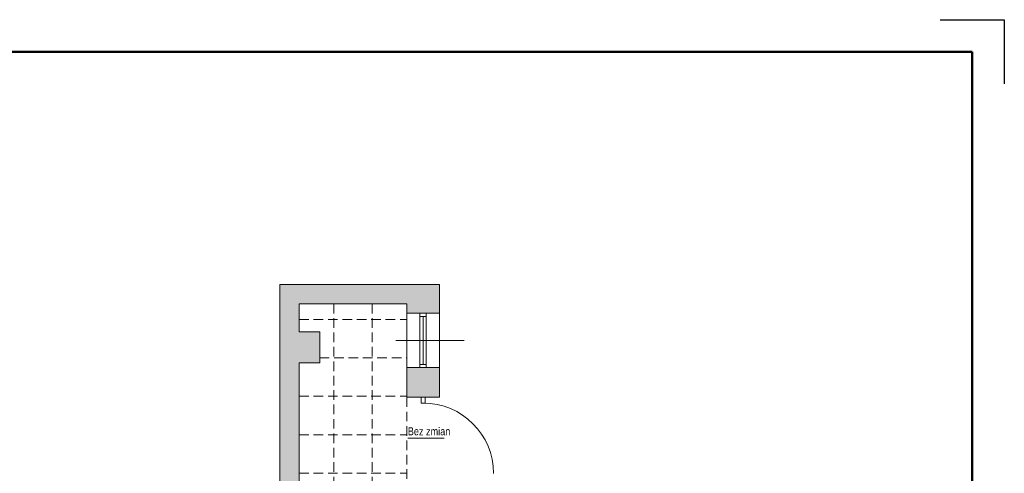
# Model space of a CAD drawing. Header units: millimetres. Extents: x -23540 to 53212, y -37964 to 41185.
# Tile 202 of 203: x 17303 to 18840, y -29507 to -28799. Entities that reach past the tile are written whole.
import ezdxf

# ---------------------------------------------------------------- set-up
doc = ezdxf.new("R2010")
doc.units = ezdxf.units.MM
doc.linetypes.add('DASHEDX2', pattern=[1.5, 1, -0.5])
doc.layers.get('0').update_dxf_attribs({"lineweight": 18})
for name, color, linetype, lineweight in [('BA_txs', 2, 'Continuous', 18), ('M_Ramki do druku', 7, 'Continuous', 18), ('M_Ramki rysunków', 2, 'Continuous', 18), ('PG_PRZERYWANE_ŚREDNIE', 1, 'DASHEDX2', 18), ('PG_ŚCIANY_DZIAŁOWE', 3, 'Continuous', 18)]:
    doc.layers.add(name, color=color, linetype=linetype, lineweight=lineweight)
doc.styles.add('BIKTS', font='bikromsw.shx', dxfattribs={"width": 0.85})

msp = doc.modelspace()

# ---------------------------------------------------------------- hatches: boundary and pattern name
at = {"layer": 'PG_ŚCIANY_DZIAŁOWE', "true_color": 0x939598, "transparency": 33554610}
h = msp.add_hatch(color=252, dxfattribs=at)
h.dxf.hatch_style = 1
h.paths.add_polyline_path([(17738.9, -29334.5), (17770.9, -29334.5), (17770.9, -29286.5), (17738.9, -29286.5), (17738.9, -29242.5), (17906.9, -29242.5), (17906.9, -29257.2), (17957.9, -29257.2), (17957.9, -29212.5), (17708.9, -29212.5), (17708.9, -29673.5), (16618.4, -29673.5), (16618.4, -29703.5), (16710.4, -29703.5), (16710.4, -29717.5), (16753.4, -29717.5), (16753.4, -29703.5), (17309.4, -29703.5), (17309.4, -29717.5), (17353.4, -29717.5), (17353.4, -29703.5), (17738.9, -29703.5)])
h = msp.add_hatch(color=252, dxfattribs=at)
h.dxf.hatch_style = 1
h.paths.add_polyline_path([(17957.9, -29342.2), (17906.9, -29342.2), (17906.9, -29388.5), (17957.9, -29388.5)])

# ---------------------------------------------------------------- linework, layer by layer
at = {"color": 251, "lineweight": 20, "true_color": 0x636466}
for p, q in [((17957.9, -29212.5), (17708.9, -29212.5)), ((17708.9, -29212.5), (17708.9, -29673.5)), ((17957.9, -29388.5), (17957.9, -29212.5)), ((17906.9, -29242.5), (17738.9, -29242.5)), ((17738.9, -29242.5), (17738.9, -29286.5)), ((17906.9, -29388.5), (17906.9, -29242.5)), ((17906.9, -29257.2), (17957.9, -29257.2)), ((17738.9, -29286.5), (17770.9, -29286.5)), ((17770.9, -29286.5), (17770.9, -29334.5)), ((17996.4, -29299.7), (17889.6, -29299.7)), ((17770.9, -29334.5), (17738.9, -29334.5)), ((17738.9, -29334.5), (17738.9, -29703.5)), ((17957.9, -29342.2), (17906.9, -29342.2)), ((17957.9, -29388.5), (17906.9, -29388.5))]:
    msp.add_line(p, q, dxfattribs=at)
at = {"color": 251, "true_color": 0x636466}
for p, q in [((17927.4, -29257.2), (17927.4, -29342.2)), ((17927.4, -29262.2), (17937.4, -29262.2)), ((17932.4, -29262.2), (17932.4, -29337.2)), ((17937.4, -29257.2), (17937.4, -29342.2)), ((17937.4, -29337.2), (17927.4, -29337.2)), ((17935.4, -29388.5), (17929.4, -29388.5)), ((17929.4, -29388.5), (17929.4, -29397.5)), ((17935.4, -29397.5), (17935.4, -29388.5)), ((17929.4, -29397.5), (17935.4, -29397.5))]:
    msp.add_line(p, q, dxfattribs=at)
at = {"color": 251, "true_color": 0x636466, "extrusion": (0, 0, -1)}
msp.add_line((17965, -29452.5), (17908.5, -29452.5), dxfattribs=at)
at = {"color": 251, "true_color": 0x636466}
msp.add_arc((17932.4, -29507.5), 110, 0, 90, dxfattribs=at)
at = {"layer": 'M_Ramki do druku', "color": 251, "lineweight": -2, "true_color": 0x636466}
msp.add_lwpolyline([(18739.8, -28799), (18839.8, -28799), (18839.8, -28899)], dxfattribs=at)
at = {"layer": 'M_Ramki rysunków', "color": 18, "lineweight": 50, "true_color": 0x000000}
for p, q in [((15969.8, -28849), (18789.8, -28849)), ((18789.8, -28849), (18789.8, -32949))]:
    msp.add_line(p, q, dxfattribs=at)
at = {"layer": 'PG_PRZERYWANE_ŚREDNIE', "color": 251, "lineweight": 15, "ltscale": 15, "true_color": 0x636466}
for p, q in [((17792.9, -29242.5), (17792.9, -31872.5)), ((17852.9, -29242.5), (17852.9, -31872.5)), ((17738.9, -29267), (17906.9, -29267)), ((17770.9, -29327), (17906.9, -29327)), ((17738.9, -29387), (17906.9, -29387)), ((17906.9, -29388.5), (17906.9, -29516.5)), ((17738.9, -29447), (17906.9, -29447)), ((17738.9, -29507), (17906.9, -29507))]:
    msp.add_line(p, q, dxfattribs=at)

# ---------------------------------------------------------------- texts
at = {"layer": 'BA_txs', "color": 251, "true_color": 0x636466, "style": 'BIKTS', "width": 0.85}
msp.add_text('Bez zmian', height=12.5, dxfattribs=at).set_placement((17908.5, -29447.9))

doc.saveas('drawing.dxf')
